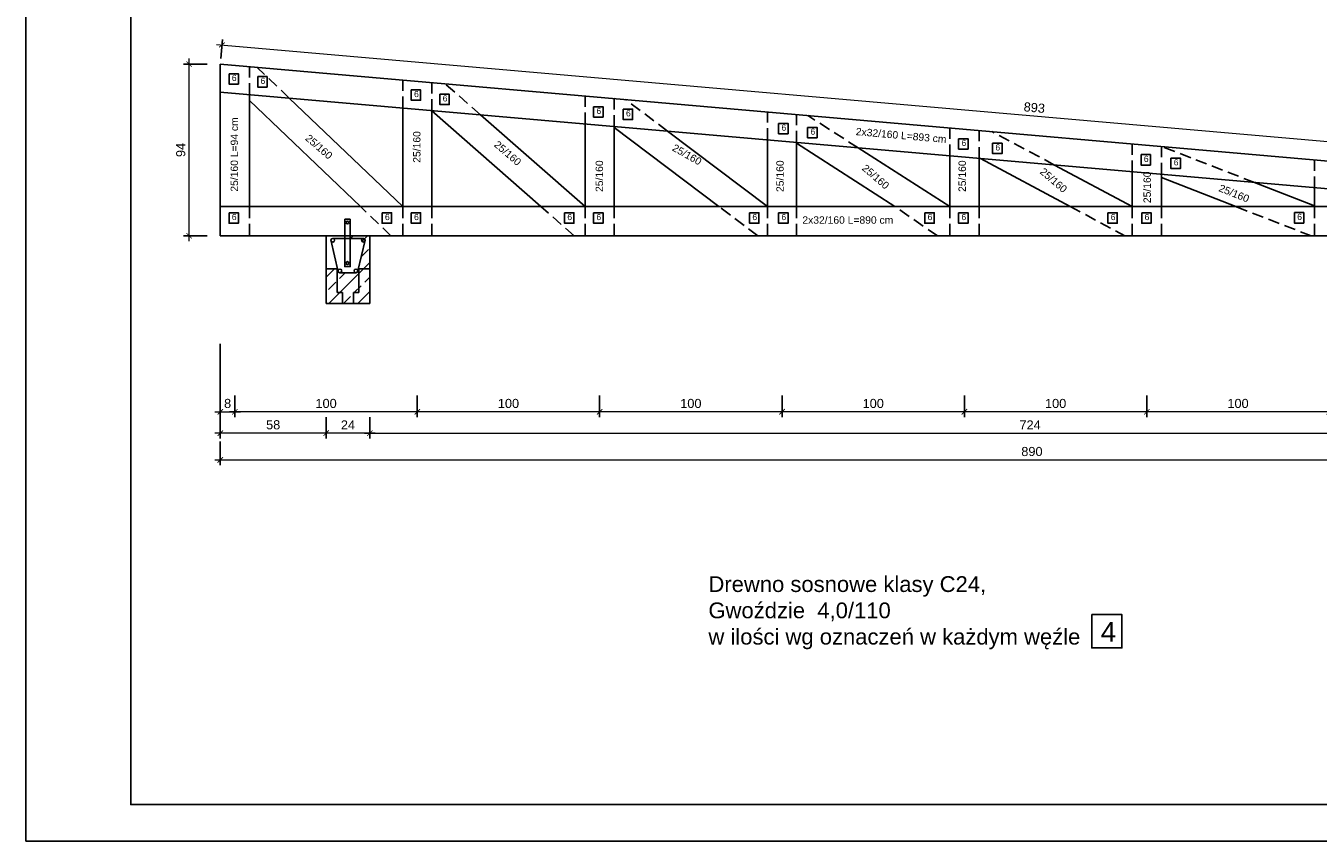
# Model space of a CAD drawing. Header units: millimetres. Extents: x 9134 to 10484, y -6163 to -5421.
# Tile 1 of 3: x 9134 to 9843, y -6163 to -5716. Entities that reach past the tile are written whole.
import ezdxf

# ---------------------------------------------------------------- set-up
doc = ezdxf.new("R2010")
doc.units = ezdxf.units.MM
doc.header["$LTSCALE"] = 100
doc.header["$MEASUREMENT"] = 0
doc.linetypes.add('DASHED', pattern=[0.75, 0.5, -0.25])
doc.linetypes.add('HIDDEN2', pattern=[0.1875, 0.125, -0.0625])
for name, color, linetype in [('! wymiarowanie', 1, 'Continuous'), ('Okno', 4, 'Continuous'), ('otwór', 1, 'Continuous'), ('urządzenia', 1, 'Continuous'), ('Warstwa 2', 4, 'Continuous'), ('Warstwa1', 1, 'Continuous'), ('Warstwa2', 2, 'Continuous'), ('Warstwa4', 4, 'Continuous'), ('WENTYLACJAPRZER', 1, 'DASHED')]:
    doc.layers.add(name, color=color, linetype=linetype)
doc.styles.add('styl1', font='ARIAL.TTF', dxfattribs={"height": 5})
doc.styles.add('styl3', font='txt.shx', dxfattribs={"height": 100})
doc.dimstyles.new('ISO-25$0', dxfattribs={"dimtxt": 10, "dimasz": 10, "dimexe": 5, "dimexo": 12, "dimgap": 2, "dimtad": 1, "dimdec": 0, "dimtxsty": 'Standard', "dimblk": 'ARCHTICK', "dimcen": 2.5, "dimdle": 5, "dimadec": 0, "dimazin": 0, "dimtfac": 1, "dimtdec": 0, "dimtmove": 0, "dimatfit": 3, "dimfxl": 1, "dimlwd": 0, "dimarcsym": 0})

# ---------------------------------------------------------------- blocks, each defined once
blk = doc.blocks.new('_ArchTick')
at = {"layer": 'Warstwa1', "color": 0, "const_width": 0.15}
blk.add_lwpolyline([(-0.5, -0.5), (0.5, 0.5)], dxfattribs=at)
blk = doc.blocks.new('*D100')
at = {"layer": 'Defpoints', "color": 0}
for p in [(9241.11, -5875.51), (10131.11, -5875.51), (10131.11, -5954.14)]:
    blk.add_point(p, dxfattribs=at)
at = {"layer": 'urządzenia', "color": 1, "lineweight": -2}
for p, q in [((9241.11, -5944.14), (9241.11, -5957.14)), ((10131.11, -5944.14), (10131.11, -5957.14))]:
    blk.add_line(p, q, dxfattribs=at)
at = {"layer": 'urządzenia', "color": 1, "lineweight": 0}
blk.add_line((9238.11, -5954.14), (10134.11, -5954.14), dxfattribs=at)
at = {"layer": 'urządzenia', "color": 1, "lineweight": 0, "xscale": 3, "yscale": 3, "zscale": 3, "rotation": 180}
blk.add_blockref('_ArchTick', (9241.11, -5954.14), dxfattribs=at)
at = {"layer": 'urządzenia', "color": 1, "lineweight": 0, "xscale": 3, "yscale": 3, "zscale": 3}
blk.add_blockref('_ArchTick', (10131.11, -5954.14), dxfattribs=at)
at = {"layer": 'urządzenia', "color": 4, "insert": (9686.11, -5949.59), "char_height": 5, "attachment_point": 5, "style": 'styl1'}
blk.add_mtext('890', dxfattribs=at)
blk = doc.blocks.new('*D101')
at = {"layer": 'Defpoints', "color": 0}
for p in [(9241.11, -5737.28), (10132.03, -5804.6), (10131.11, -5815.14)]:
    blk.add_point(p, dxfattribs=at)
at = {"layer": 'urządzenia', "color": 1, "lineweight": -2}
for p, q in [((9241.37, -5734.29), (9242.29, -5723.75)), ((10131.37, -5812.16), (10132.29, -5801.61))]:
    blk.add_line(p, q, dxfattribs=at)
at = {"layer": 'urządzenia', "color": 1, "lineweight": 0}
blk.add_line((9239.04, -5726.48), (10135.02, -5804.86), dxfattribs=at)
at = {"layer": 'urządzenia', "color": 1, "lineweight": 0, "xscale": 3, "yscale": 3, "zscale": 3}
for p, rotation in [((9242.03, -5726.74), 175), ((10132.03, -5804.6), 355)]:
    blk.add_blockref('_ArchTick', p, dxfattribs=dict(at, rotation=rotation))
at = {"layer": 'urządzenia', "color": 4, "insert": (9687.43, -5761.13), "char_height": 5, "attachment_point": 5, "rotation": 355, "style": 'styl1'}
blk.add_mtext('893', dxfattribs=at)
blk = doc.blocks.new('*D103')
at = {"layer": 'Defpoints', "color": 0}
for p in [(9299.11, -5927.69), (9323.11, -5927.69), (9299.11, -5939.51)]:
    blk.add_point(p, dxfattribs=at)
at = {"layer": 'urządzenia', "color": 1, "lineweight": -2}
for p, q in [((9299.11, -5930.69), (9299.11, -5942.51)), ((9323.11, -5930.69), (9323.11, -5942.51))]:
    blk.add_line(p, q, dxfattribs=at)
at = {"layer": 'urządzenia', "color": 1, "lineweight": 0}
blk.add_line((9326.11, -5939.51), (9296.11, -5939.51), dxfattribs=at)
at = {"layer": 'urządzenia', "color": 1, "lineweight": 0, "xscale": 3, "yscale": 3, "zscale": 3, "rotation": 180}
blk.add_blockref('_ArchTick', (9299.11, -5939.51), dxfattribs=at)
at = {"layer": 'urządzenia', "color": 1, "lineweight": 0, "xscale": 3, "yscale": 3, "zscale": 3}
blk.add_blockref('_ArchTick', (9323.11, -5939.51), dxfattribs=at)
at = {"layer": 'urządzenia', "color": 4, "insert": (9311.11, -5935), "char_height": 5, "attachment_point": 5, "style": 'styl1'}
blk.add_mtext('24', dxfattribs=at)
blk = doc.blocks.new('*D104')
at = {"layer": 'Defpoints', "color": 0}
for p in [(9241.11, -5926.4), (9299.11, -5927.81), (9241.11, -5939.51)]:
    blk.add_point(p, dxfattribs=at)
at = {"layer": 'urządzenia', "color": 1, "lineweight": -2}
for p, q in [((9241.11, -5929.4), (9241.11, -5942.51)), ((9299.11, -5930.81), (9299.11, -5942.51))]:
    blk.add_line(p, q, dxfattribs=at)
at = {"layer": 'urządzenia', "color": 1, "lineweight": 0}
blk.add_line((9302.11, -5939.51), (9238.11, -5939.51), dxfattribs=at)
at = {"layer": 'urządzenia', "color": 1, "lineweight": 0, "xscale": 3, "yscale": 3, "zscale": 3, "rotation": 180}
blk.add_blockref('_ArchTick', (9241.11, -5939.51), dxfattribs=at)
at = {"layer": 'urządzenia', "color": 1, "lineweight": 0, "xscale": 3, "yscale": 3, "zscale": 3}
blk.add_blockref('_ArchTick', (9299.11, -5939.51), dxfattribs=at)
at = {"layer": 'urządzenia', "color": 4, "insert": (9270.11, -5934.95), "char_height": 5, "attachment_point": 5, "style": 'styl1'}
blk.add_mtext('58', dxfattribs=at)
blk = doc.blocks.new('*D105')
at = {"layer": 'Defpoints', "color": 0}
for p in [(10047.11, -5927.69), (9323.11, -5932.7), (10047.11, -5939.51)]:
    blk.add_point(p, dxfattribs=at)
at = {"layer": 'urządzenia', "color": 1, "lineweight": -2}
for p, q in [((9323.11, -5935.7), (9323.11, -5942.51)), ((10047.11, -5930.69), (10047.11, -5942.51))]:
    blk.add_line(p, q, dxfattribs=at)
at = {"layer": 'urządzenia', "color": 1, "lineweight": 0}
blk.add_line((9320.11, -5939.51), (10050.11, -5939.51), dxfattribs=at)
at = {"layer": 'urządzenia', "color": 1, "lineweight": 0, "xscale": 3, "yscale": 3, "zscale": 3, "rotation": 180}
blk.add_blockref('_ArchTick', (9323.11, -5939.51), dxfattribs=at)
at = {"layer": 'urządzenia', "color": 1, "lineweight": 0, "xscale": 3, "yscale": 3, "zscale": 3}
blk.add_blockref('_ArchTick', (10047.11, -5939.51), dxfattribs=at)
at = {"layer": 'urządzenia', "color": 4, "insert": (9685.11, -5935), "char_height": 5, "attachment_point": 5, "style": 'styl1'}
blk.add_mtext('724', dxfattribs=at)
blk = doc.blocks.new('*D108')
at = {"layer": 'Defpoints', "color": 0}
for p in [(9249.11, -5915.93), (9349.11, -5915.93), (9249.11, -5927.81)]:
    blk.add_point(p, dxfattribs=at)
at = {"layer": 'urządzenia', "color": 1, "lineweight": -2}
for p, q in [((9249.11, -5918.93), (9249.11, -5930.81)), ((9349.11, -5918.93), (9349.11, -5930.81))]:
    blk.add_line(p, q, dxfattribs=at)
at = {"layer": 'urządzenia', "color": 1, "lineweight": 0}
blk.add_line((9352.11, -5927.81), (9246.11, -5927.81), dxfattribs=at)
at = {"layer": 'urządzenia', "color": 1, "lineweight": 0, "xscale": 3, "yscale": 3, "zscale": 3, "rotation": 180}
blk.add_blockref('_ArchTick', (9249.11, -5927.81), dxfattribs=at)
at = {"layer": 'urządzenia', "color": 1, "lineweight": 0, "xscale": 3, "yscale": 3, "zscale": 3}
blk.add_blockref('_ArchTick', (9349.11, -5927.81), dxfattribs=at)
at = {"layer": 'urządzenia', "color": 4, "insert": (9299.11, -5923.26), "char_height": 5, "attachment_point": 5, "style": 'styl1'}
blk.add_mtext('100', dxfattribs=at)
blk = doc.blocks.new('*D109')
at = {"layer": 'Defpoints', "color": 0}
for p in [(9349.11, -5915.93), (9449.11, -5915.93), (9349.11, -5927.81)]:
    blk.add_point(p, dxfattribs=at)
at = {"layer": 'urządzenia', "color": 1, "lineweight": -2}
for p, q in [((9349.11, -5918.93), (9349.11, -5930.81)), ((9449.11, -5918.93), (9449.11, -5930.81))]:
    blk.add_line(p, q, dxfattribs=at)
at = {"layer": 'urządzenia', "color": 1, "lineweight": 0}
blk.add_line((9452.11, -5927.81), (9346.11, -5927.81), dxfattribs=at)
at = {"layer": 'urządzenia', "color": 1, "lineweight": 0, "xscale": 3, "yscale": 3, "zscale": 3, "rotation": 180}
blk.add_blockref('_ArchTick', (9349.11, -5927.81), dxfattribs=at)
at = {"layer": 'urządzenia', "color": 1, "lineweight": 0, "xscale": 3, "yscale": 3, "zscale": 3}
blk.add_blockref('_ArchTick', (9449.11, -5927.81), dxfattribs=at)
at = {"layer": 'urządzenia', "color": 4, "insert": (9399.11, -5923.26), "char_height": 5, "attachment_point": 5, "style": 'styl1'}
blk.add_mtext('100', dxfattribs=at)
blk = doc.blocks.new('*D110')
at = {"layer": 'Defpoints', "color": 0}
for p in [(9449.11, -5915.93), (9549.11, -5915.93), (9449.11, -5927.81)]:
    blk.add_point(p, dxfattribs=at)
at = {"layer": 'urządzenia', "color": 1, "lineweight": -2}
for p, q in [((9449.11, -5918.93), (9449.11, -5930.81)), ((9549.11, -5918.93), (9549.11, -5930.81))]:
    blk.add_line(p, q, dxfattribs=at)
at = {"layer": 'urządzenia', "color": 1, "lineweight": 0}
blk.add_line((9552.11, -5927.81), (9446.11, -5927.81), dxfattribs=at)
at = {"layer": 'urządzenia', "color": 1, "lineweight": 0, "xscale": 3, "yscale": 3, "zscale": 3, "rotation": 180}
blk.add_blockref('_ArchTick', (9449.11, -5927.81), dxfattribs=at)
at = {"layer": 'urządzenia', "color": 1, "lineweight": 0, "xscale": 3, "yscale": 3, "zscale": 3}
blk.add_blockref('_ArchTick', (9549.11, -5927.81), dxfattribs=at)
at = {"layer": 'urządzenia', "color": 4, "insert": (9499.11, -5923.26), "char_height": 5, "attachment_point": 5, "style": 'styl1'}
blk.add_mtext('100', dxfattribs=at)
blk = doc.blocks.new('*D111')
at = {"layer": 'Defpoints', "color": 0}
for p in [(9549.11, -5915.93), (9649.11, -5915.93), (9549.11, -5927.81)]:
    blk.add_point(p, dxfattribs=at)
at = {"layer": 'urządzenia', "color": 1, "lineweight": -2}
for p, q in [((9549.11, -5918.93), (9549.11, -5930.81)), ((9649.11, -5918.93), (9649.11, -5930.81))]:
    blk.add_line(p, q, dxfattribs=at)
at = {"layer": 'urządzenia', "color": 1, "lineweight": 0}
blk.add_line((9652.11, -5927.81), (9546.11, -5927.81), dxfattribs=at)
at = {"layer": 'urządzenia', "color": 1, "lineweight": 0, "xscale": 3, "yscale": 3, "zscale": 3, "rotation": 180}
blk.add_blockref('_ArchTick', (9549.11, -5927.81), dxfattribs=at)
at = {"layer": 'urządzenia', "color": 1, "lineweight": 0, "xscale": 3, "yscale": 3, "zscale": 3}
blk.add_blockref('_ArchTick', (9649.11, -5927.81), dxfattribs=at)
at = {"layer": 'urządzenia', "color": 4, "insert": (9599.11, -5923.26), "char_height": 5, "attachment_point": 5, "style": 'styl1'}
blk.add_mtext('100', dxfattribs=at)
blk = doc.blocks.new('*D112')
at = {"layer": 'Defpoints', "color": 0}
for p in [(9649.11, -5915.93), (9749.11, -5915.93), (9649.11, -5927.81)]:
    blk.add_point(p, dxfattribs=at)
at = {"layer": 'urządzenia', "color": 1, "lineweight": -2}
for p, q in [((9649.11, -5918.93), (9649.11, -5930.81)), ((9749.11, -5918.93), (9749.11, -5930.81))]:
    blk.add_line(p, q, dxfattribs=at)
at = {"layer": 'urządzenia', "color": 1, "lineweight": 0}
blk.add_line((9752.11, -5927.81), (9646.11, -5927.81), dxfattribs=at)
at = {"layer": 'urządzenia', "color": 1, "lineweight": 0, "xscale": 3, "yscale": 3, "zscale": 3, "rotation": 180}
blk.add_blockref('_ArchTick', (9649.11, -5927.81), dxfattribs=at)
at = {"layer": 'urządzenia', "color": 1, "lineweight": 0, "xscale": 3, "yscale": 3, "zscale": 3}
blk.add_blockref('_ArchTick', (9749.11, -5927.81), dxfattribs=at)
at = {"layer": 'urządzenia', "color": 4, "insert": (9699.11, -5923.26), "char_height": 5, "attachment_point": 5, "style": 'styl1'}
blk.add_mtext('100', dxfattribs=at)
blk = doc.blocks.new('*D113')
at = {"layer": 'Defpoints', "color": 0}
for p in [(9749.11, -5915.93), (9849.11, -5915.93), (9749.11, -5927.81)]:
    blk.add_point(p, dxfattribs=at)
at = {"layer": 'urządzenia', "color": 1, "lineweight": -2}
for p, q in [((9749.11, -5918.93), (9749.11, -5930.81)), ((9849.11, -5918.93), (9849.11, -5930.81))]:
    blk.add_line(p, q, dxfattribs=at)
at = {"layer": 'urządzenia', "color": 1, "lineweight": 0}
blk.add_line((9852.11, -5927.81), (9746.11, -5927.81), dxfattribs=at)
at = {"layer": 'urządzenia', "color": 1, "lineweight": 0, "xscale": 3, "yscale": 3, "zscale": 3, "rotation": 180}
blk.add_blockref('_ArchTick', (9749.11, -5927.81), dxfattribs=at)
at = {"layer": 'urządzenia', "color": 1, "lineweight": 0, "xscale": 3, "yscale": 3, "zscale": 3}
blk.add_blockref('_ArchTick', (9849.11, -5927.81), dxfattribs=at)
at = {"layer": 'urządzenia', "color": 4, "insert": (9799.11, -5923.26), "char_height": 5, "attachment_point": 5, "style": 'styl1'}
blk.add_mtext('100', dxfattribs=at)
blk = doc.blocks.new('*D114')
at = {"layer": 'Defpoints', "color": 0}
for p in [(9241.11, -5887.61), (9249.11, -5918.93), (9249.11, -5927.81)]:
    blk.add_point(p, dxfattribs=at)
at = {"layer": 'urządzenia', "color": 1, "lineweight": -2}
for p, q in [((9241.11, -5890.61), (9241.11, -5930.81)), ((9249.11, -5921.93), (9249.11, -5930.81))]:
    blk.add_line(p, q, dxfattribs=at)
at = {"layer": 'urządzenia', "color": 1, "lineweight": 0}
blk.add_line((9238.11, -5927.81), (9252.11, -5927.81), dxfattribs=at)
at = {"layer": 'urządzenia', "color": 1, "lineweight": 0, "xscale": 3, "yscale": 3, "zscale": 3, "rotation": 180}
blk.add_blockref('_ArchTick', (9241.11, -5927.81), dxfattribs=at)
at = {"layer": 'urządzenia', "color": 1, "lineweight": 0, "xscale": 3, "yscale": 3, "zscale": 3}
blk.add_blockref('_ArchTick', (9249.11, -5927.81), dxfattribs=at)
at = {"layer": 'urządzenia', "color": 4, "insert": (9245.11, -5923.26), "char_height": 5, "attachment_point": 5, "style": 'styl1'}
blk.add_mtext('8', dxfattribs=at)
blk = doc.blocks.new('*D118')
at = {"layer": 'Defpoints', "color": 0}
for p in [(9223.98, -5737.28), (9241.11, -5737.28), (9241.11, -5831.36)]:
    blk.add_point(p, dxfattribs=at)
at = {"layer": 'urządzenia', "color": 1, "lineweight": -2}
for p, q in [((9233.98, -5737.28), (9220.98, -5737.28)), ((9233.98, -5831.36), (9220.98, -5831.36))]:
    blk.add_line(p, q, dxfattribs=at)
at = {"layer": 'urządzenia', "color": 1, "lineweight": 0}
blk.add_line((9223.98, -5834.36), (9223.98, -5734.28), dxfattribs=at)
at = {"layer": 'urządzenia', "color": 1, "lineweight": 0, "xscale": 3, "yscale": 3, "zscale": 3}
for p, rotation in [((9223.98, -5737.28), 90), ((9223.98, -5831.36), 270)]:
    blk.add_blockref('_ArchTick', p, dxfattribs=dict(at, rotation=rotation))
at = {"layer": 'urządzenia', "color": 4, "insert": (9219.43, -5784.32), "char_height": 5, "attachment_point": 5, "rotation": 90, "style": 'styl1'}
blk.add_mtext('94', dxfattribs=at)

msp = doc.modelspace()

# ---------------------------------------------------------------- hatches: boundary and pattern name
at = {"layer": 'WENTYLACJAPRZER', "linetype": 'ByBlock'}
h = msp.add_hatch(dxfattribs=at)
h.set_pattern_fill('ANSI33', color=256, scale=45, style=0)
h.set_pattern_definition([(45, (-18187.869, 2408.466), (-7.9549513, 7.9549513), []), (45, (-18179.914, 2408.466), (-7.9549513, 7.9549513), [5.625, -2.8125])])
h.paths.add_polyline_path([(9309.33, -5832.78), (9302.8, -5832.78, -0.402367), (9303.77, -5833.79, -0.726409), (9301.94, -5834.39), (9305.67, -5850.54, -0.966342), (9307.69, -5850.61, -0.401919), (9306.72, -5851.61), (9315.42, -5851.61, -0.402858), (9314.45, -5850.61, -0.937608), (9316.46, -5850.48), (9320.45, -5834.24, -0.793247), (9318.53, -5833.79, -0.393562), (9319.47, -5832.78), (9312.33, -5832.78), (9312.33, -5848.25), (9309.33, -5848.25)], flags=16)
h.paths.add_polyline_path([(9323.11, -5831.36), (9312.33, -5831.36), (9312.33, -5848.25), (9309.33, -5848.25), (9309.33, -5832.78), (9302.8, -5832.78, -0.402367), (9303.77, -5833.79, -0.726409), (9301.94, -5834.39), (9305.67, -5850.54, -0.966342), (9307.69, -5850.61, -0.401919), (9306.72, -5851.61), (9315.42, -5851.61, -0.402858), (9314.45, -5850.61, -1), (9316.47, -5850.61, -0.425661), (9315.42, -5851.61), (9306.72, -5851.61, -0.446998), (9305.67, -5850.54), (9305.42, -5849.46), (9305.11, -5849.46), (9305.11, -5862.46), (9308.11, -5862.46), (9308.11, -5868.46), (9314.11, -5868.46), (9314.11, -5862.46), (9317.11, -5862.46), (9317.11, -5849.46), (9323.11, -5849.46), (9323.11, -5848.46)])
h.paths.add_polyline_path([(9323.11, -5849.46), (9317.11, -5849.46), (9317.11, -5862.46), (9314.11, -5862.46), (9314.11, -5868.46), (9315.11, -5868.46), (9323.11, -5868.46)], flags=16)
h.paths.add_polyline_path([(9305.11, -5849.46), (9299.11, -5849.46), (9299.11, -5868.46), (9307.11, -5868.46), (9308.11, -5868.46), (9308.11, -5862.46), (9305.11, -5862.46)])

# ---------------------------------------------------------------- linework, layer by layer
at = {"layer": '! wymiarowanie', "color": 4}
msp.add_lwpolyline([(9191.99, -5440.57), (10164.49, -5440.57), (10164.49, -6143.07), (9191.99, -6143.07)], close=True, dxfattribs=at)
msp.add_lwpolyline([(9191.99, -5440.57), (10164.49, -5440.57), (10164.49, -6143.07), (9191.99, -6143.07)], close=True, dxfattribs=at)
at = {"layer": 'Okno', "color": 4}
for p, q in [((9323.11, -5831.36), (9299.11, -5831.36)), ((9299.11, -5868.46), (9299.11, -5831.36)), ((9323.11, -5868.46), (9323.11, -5831.36))]:
    msp.add_line(p, q, dxfattribs=at)
at = {"layer": 'otwór'}
msp.add_line((9309.33, -5822.26), (9312.33, -5822.26), dxfattribs=at)
msp.add_lwpolyline([(9312.33, -5822.26), (9312.33, -5848.25), (9309.33, -5848.25), (9309.33, -5822.26)], dxfattribs=at)
for centre in [(9310.81, -5824.05), (9310.83, -5846.3)]:
    msp.add_circle(centre, 0.777, dxfattribs=at)
at = {"layer": 'urządzenia', "linetype": 'HIDDEN2', "ltscale": 0.5}
for p, q in [((9257.11, -5753.97), (9257.11, -5738.68)), ((9278.94, -5755.88), (9261.35, -5739.05)), ((9341.11, -5761.32), (9341.11, -5746.03)), ((9357.11, -5762.72), (9357.11, -5747.43)), ((9383.78, -5765.05), (9364.42, -5748.07)), ((9441.11, -5770.07), (9441.11, -5754.78)), ((9457.11, -5771.47), (9457.11, -5756.18)), ((9486.28, -5774.02), (9463.33, -5756.72)), ((9541.11, -5778.64), (9541.11, -5763.34)), ((9557.11, -5780.04), (9557.11, -5764.74)), ((9590.85, -5783.17), (9563.2, -5765.46)), ((9641.11, -5787.57), (9641.11, -5772.27)), ((9657.11, -5788.97), (9657.11, -5773.67)), ((9698.45, -5792.58), (9664.21, -5774.3)), ((9741.11, -5796.31), (9741.11, -5781.02)), ((9757.11, -5797.71), (9757.11, -5782.42)), ((9808.11, -5802.16), (9757.4, -5782.45)), ((9841.11, -5805.06), (9841.11, -5789.77)), ((9257.11, -5815.36), (9257.11, -5831.36)), ((9334.69, -5831.36), (9317.97, -5815.36)), ((9341.11, -5815.36), (9341.11, -5831.36)), ((9357.11, -5815.36), (9357.11, -5831.36)), ((9435.09, -5831.36), (9416.85, -5815.36)), ((9441.11, -5815.36), (9441.11, -5831.36)), ((9457.11, -5815.36), (9457.11, -5831.36)), ((9535.75, -5831.36), (9514.53, -5815.36)), ((9541.11, -5815.36), (9541.11, -5831.36)), ((9557.11, -5815.36), (9557.11, -5831.36)), ((9634.3, -5831.36), (9611.01, -5815.36)), ((9641.11, -5815.36), (9641.11, -5831.36)), ((9657.11, -5815.36), (9657.11, -5831.36)), ((9707.14, -5815.36), (9737.11, -5831.36)), ((9741.11, -5815.36), (9741.11, -5831.36)), ((9757.11, -5815.36), (9757.11, -5831.36)), ((9839.13, -5831.38), (9797.92, -5815.36)), ((9841.11, -5815.36), (9841.11, -5831.36))]:
    msp.add_line(p, q, dxfattribs=at)
at = {"layer": 'Warstwa 2'}
for p, q in [((9299.11, -5849.46), (9305.11, -5849.46)), ((9305.11, -5849.46), (9305.11, -5862.46)), ((9323.11, -5849.46), (9317.11, -5849.46)), ((9317.11, -5849.46), (9317.11, -5862.46)), ((9323.11, -5848.46), (9323.11, -5868.46)), ((9305.11, -5862.46), (9308.11, -5862.46)), ((9308.11, -5862.46), (9308.11, -5868.46)), ((9317.11, -5862.46), (9314.11, -5862.46)), ((9314.11, -5862.46), (9314.11, -5868.46)), ((9308.11, -5868.46), (9315.11, -5868.46)), ((9314.11, -5868.46), (9323.11, -5868.46))]:
    msp.add_line(p, q, dxfattribs=at)
at = {"layer": 'Warstwa2'}
for p, q in [((10131.11, -5815.14), (9241.11, -5737.28)), ((9241.11, -5737.28), (9241.11, -5831.36)), ((9958.83, -5815.36), (9241.11, -5752.57)), ((9257.11, -5815.36), (9257.11, -5753.97)), ((9317.97, -5815.36), (9257.11, -5757.14)), ((9278.94, -5755.88), (9341.11, -5815.36)), ((9341.11, -5815.36), (9341.11, -5761.32)), ((9357.11, -5815.36), (9357.11, -5762.72)), ((9416.85, -5815.36), (9357.11, -5762.94)), ((9441.11, -5815.36), (9383.78, -5765.05)), ((9441.11, -5815.36), (9441.11, -5770.07)), ((9457.11, -5815.36), (9457.11, -5771.47)), ((9514.53, -5815.36), (9457.11, -5772.07)), ((9541.11, -5815.36), (9486.28, -5774.02)), ((9541.11, -5815.36), (9541.11, -5778.82)), ((9557.11, -5815.36), (9557.11, -5780.22)), ((9611.01, -5815.36), (9557.11, -5780.56)), ((9641.11, -5815.36), (9590.85, -5783.17)), ((9641.11, -5787.57), (9641.11, -5815.36)), ((9657.11, -5788.97), (9657.11, -5815.36)), ((9707.14, -5815.36), (9657.83, -5789.03)), ((9741.11, -5815.36), (9698.45, -5792.58)), ((9741.11, -5815.36), (9741.11, -5796.31)), ((9757.11, -5815.36), (9757.11, -5797.71)), ((9797.92, -5815.36), (9757.11, -5799.5)), ((9808.11, -5802.16), (9841.13, -5814.99)), ((9841.11, -5805.06), (9841.11, -5815.36)), ((9958.83, -5815.36), (9241.11, -5815.36)), ((10131.11, -5831.36), (9241.11, -5831.36))]:
    msp.add_line(p, q, dxfattribs=at)
at = {"layer": 'Warstwa4'}
for p, q in [((9323.11, -5868.46), (9323.11, -5849.46)), ((9308.11, -5868.46), (9299.11, -5868.46))]:
    msp.add_line(p, q, dxfattribs=at)
for points in [[(9134.49, -5420.57), (10184.49, -5420.57), (10184.49, -6163.07), (9134.49, -6163.07)], [(9134.49, -5420.57), (10184.49, -5420.57), (10184.49, -6163.07), (9134.49, -6163.07)], [(9245.89, -5742.53), (9251.04, -5742.53), (9251.04, -5748.23), (9245.89, -5748.23)], [(9261.62, -5744.16), (9266.77, -5744.16), (9266.77, -5749.86), (9261.62, -5749.86)], [(9345.8, -5751.39), (9350.94, -5751.39), (9350.94, -5757.09), (9345.8, -5757.09)], [(9361.49, -5753.76), (9366.64, -5753.76), (9366.64, -5759.45), (9361.49, -5759.45)], [(9445.79, -5760.64), (9450.94, -5760.64), (9450.94, -5766.33), (9445.79, -5766.33)], [(9462, -5761.96), (9467.15, -5761.96), (9467.15, -5767.66), (9462, -5767.66)], [(9547.24, -5769.76), (9552.38, -5769.76), (9552.38, -5775.46), (9547.24, -5775.46)], [(9563.15, -5771.96), (9568.3, -5771.96), (9568.3, -5777.66), (9563.15, -5777.66)], [(9645.94, -5778.15), (9651.09, -5778.15), (9651.09, -5783.85), (9645.94, -5783.85)], [(9664.56, -5780.62), (9669.71, -5780.62), (9669.71, -5786.32), (9664.56, -5786.32)], [(9745.94, -5786.9), (9751.09, -5786.9), (9751.09, -5792.6), (9745.94, -5792.6)], [(9762.34, -5788.81), (9767.49, -5788.81), (9767.49, -5794.51), (9762.34, -5794.51)], [(9245.89, -5818.77), (9251.04, -5818.77), (9251.04, -5824.47), (9245.89, -5824.47)], [(9329.85, -5818.77), (9335, -5818.77), (9335, -5824.47), (9329.85, -5824.47)], [(9345.8, -5818.77), (9350.94, -5818.77), (9350.94, -5824.47), (9345.8, -5824.47)], [(9429.85, -5818.77), (9434.99, -5818.77), (9434.99, -5824.47), (9429.85, -5824.47)], [(9445.79, -5818.77), (9450.94, -5818.77), (9450.94, -5824.47), (9445.79, -5824.47)], [(9531.29, -5818.77), (9536.44, -5818.77), (9536.44, -5824.47), (9531.29, -5824.47)], [(9547.24, -5818.77), (9552.38, -5818.77), (9552.38, -5824.47), (9547.24, -5824.47)], [(9627.39, -5818.77), (9632.54, -5818.77), (9632.54, -5824.47), (9627.39, -5824.47)], [(9645.94, -5818.77), (9651.09, -5818.77), (9651.09, -5824.47), (9645.94, -5824.47)], [(9727.79, -5818.77), (9732.94, -5818.77), (9732.94, -5824.47), (9727.79, -5824.47)], [(9746.34, -5818.77), (9751.49, -5818.77), (9751.49, -5824.47), (9746.34, -5824.47)], [(9830.04, -5818.67), (9835.19, -5818.67), (9835.19, -5824.37), (9830.04, -5824.37)], [(9718.95, -6038.97), (9735.42, -6038.97), (9735.42, -6057.2), (9718.95, -6057.2)]]:
    msp.add_lwpolyline(points, close=True, dxfattribs=at)
at = {"layer": 'WENTYLACJAPRZER', "linetype": 'ByBlock'}
for p, q in [((9457.11, -5755.41), (9457.11, -5755.41)), ((9301.76, -5833.62), (9305.8, -5851.11)), ((9319.61, -5832.78), (9302.71, -5832.78)), ((9316.46, -5850.48), (9320.55, -5833.81)), ((9306.63, -5851.61), (9315.42, -5851.61))]:
    msp.add_line(p, q, dxfattribs=at)
for centre in [(9302.76, -5833.79), (9319.54, -5833.79), (9306.68, -5850.61), (9315.46, -5850.61)]:
    msp.add_circle(centre, 1.01, dxfattribs=at)

# ---------------------------------------------------------------- texts
at = {"layer": 'Warstwa4', "attachment_point": 1, "style": 'styl1'}
for s, insert, char_height, width in [('{\\fArial|b0|i0|c238|p34;6}', (9247.42, -5743.14), 3.375, 251.2462), ('{\\fArial|b0|i0|c238|p34;6}', (9263.14, -5744.78), 3.375, 251.2462), ('{\\fArial|b0|i0|c238|p34;6}', (9347.32, -5752), 3.375, 251.2462), ('{\\fArial|b0|i0|c238|p34;6}', (9363.02, -5754.37), 3.375, 251.2462), ('{\\fArial|b0|i0|c238|p34;6}', (9447.32, -5761.25), 3.375, 251.2462), ('{\\fArial|b0|i0|c238|p34;6}', (9463.53, -5762.57), 3.375, 251.2462), ('{\\fArial|b0|i0|c238|p34;6}', (9548.76, -5770.37), 3.375, 251.2462), ('{\\fArial|b0|i0|c238|p34;6}', (9564.68, -5772.58), 3.375, 251.2462), ('{\\fArial|b0|i0|c238|p34;6}', (9647.47, -5778.76), 3.375, 251.2462), ('{\\fArial|b0|i0|c238|p34;6}', (9666.09, -5781.24), 3.375, 251.2462), ('{\\fArial|b0|i0|c238|p34;6}', (9747.47, -5787.51), 3.375, 251.2462), ('{\\fArial|b0|i0|c238|p34;6}', (9763.87, -5789.42), 3.375, 251.2462), ('{\\fArial|b0|i0|c238|p34;6}', (9247.42, -5819.39), 3.375, 251.2462), ('{\\fArial|b0|i0|c238|p34;6}', (9331.38, -5819.39), 3.375, 251.2462), ('{\\fArial|b0|i0|c238|p34;6}', (9347.32, -5819.39), 3.375, 251.2462), ('{\\fArial|b0|i0|c238|p34;6}', (9431.37, -5819.39), 3.375, 251.2462), ('{\\fArial|b0|i0|c238|p34;6}', (9447.32, -5819.39), 3.375, 251.2462), ('{\\fArial|b0|i0|c238|p34;6}', (9532.82, -5819.39), 3.375, 251.2462), ('{\\fArial|b0|i0|c238|p34;6}', (9548.76, -5819.39), 3.375, 251.2462), ('{\\fArial|b0|i0|c238|p34;6}', (9628.92, -5819.39), 3.375, 251.2462), ('{\\fArial|b0|i0|c238|p34;6}', (9647.47, -5819.39), 3.375, 251.2462), ('{\\fArial|b0|i0|c238|p34;6}', (9729.32, -5819.39), 3.375, 251.2462), ('{\\fArial|b0|i0|c238|p34;6}', (9747.87, -5819.39), 3.375, 251.2462), ('{\\fArial|b0|i0|c238|p34;6}', (9831.57, -5819.29), 3.375, 251.2462), ('{\\fArial|b0|i0|c238|p34;4}', (9723.84, -6043.03), 10.8, 803.9877)]:
    msp.add_mtext(s, dxfattribs=dict(at, insert=insert, char_height=char_height, width=width))
at = {"layer": 'Warstwa4', "char_height": 4.05, "width": 187.1414, "attachment_point": 1}
for s, insert, rotation in [('{\\fArial|b0|i0|c238|p34;25/160 L=94 cm}', (9246.77, -5807.18), 90), ('{\\fArial|b0|i0|c238|p34;25/160}', (9346.81, -5791.34), 90), ('{\\fArial|b0|i0|c238|p34;2x32/160 L=893 cm}', (9589.77, -5772.13), 355), ('{\\fArial|b0|i0|c238|p34;25/160}', (9289.97, -5775.4), 319.19936), ('{\\fArial|b0|i0|c238|p34;25/160}', (9393.47, -5778.9), 319.19936), ('{\\fArial|b0|i0|c238|p34;25/160}', (9490.46, -5780.85), 330.51879), ('{\\fArial|b0|i0|c238|p34;25/160}', (9446.89, -5807.34), 90), ('{\\fArial|b0|i0|c238|p34;25/160}', (9545.97, -5807.34), 90), ('{\\fArial|b0|i0|c238|p34;25/160}', (9595.22, -5791.81), 319.19936), ('{\\fArial|b0|i0|c238|p34;25/160}', (9645.85, -5807.34), 90), ('{\\fArial|b0|i0|c238|p34;25/160}', (9692.77, -5793.75), 319.19936), ('{\\fArial|b0|i0|c238|p34;25/160}', (9747.27, -5813.45), 90), ('{\\fArial|b0|i0|c238|p34;25/160}', (9789.68, -5803.02), 338.19997)]:
    msp.add_mtext(s, dxfattribs=dict(at, insert=insert, rotation=rotation))
at = {"layer": 'Warstwa4', "insert": (9560.25, -5820.69), "char_height": 4.05, "width": 187.1414, "attachment_point": 1}
msp.add_mtext('{\\fArial|b0|i0|c238|p34;2x32/160 L=890 cm}', dxfattribs=at)

# ---------------------------------------------------------------- dimensions: what is measured, and where the dimension line sits
at = {"layer": 'urządzenia'}
for p1, p2, distance, override, picture, middle in [((9241.11, -5737.28), (10131.11, -5815.14), 10.58, {"dimasz": 3, "dimexe": 3, "dimexo": 3, "dimtxsty": 'styl1', "dimdle": 3, "dimclrd": 1, "dimclre": 1, "dimclrt": 4, "dimldrblk": 'ArchTick'}, '*D101', (9687.43, -5761.13)), ((9241.11, -5831.36), (9241.11, -5737.28), 17.13, {"dimtxt": 5, "dimasz": 3, "dimexe": 3, "dimexo": 3, "dimtxsty": 'styl1', "dimdle": 3, "dimclrd": 1, "dimclre": 1, "dimclrt": 4, "dimldrblk": 'ArchTick', "dimfxl": 10, "dimfxlon": 1}, '*D118', (9219.43, -5784.32))]:
    dim = msp.add_aligned_dim(p1=p1, p2=p2, distance=distance, dimstyle='ISO-25$0', override=override, dxfattribs=at)
    dim.commit()
    dim.dimension.update_dxf_attribs({"geometry": picture, "text_midpoint": middle})
for base, p1, p2, override, picture, middle in [((10131.11, -5954.14), (9241.11, -5875.51), (10131.11, -5875.51), {"dimtxt": 5, "dimasz": 3, "dimexe": 3, "dimexo": 3, "dimtxsty": 'styl1', "dimblk": 'ArchTick', "dimdle": 3, "dimclrd": 1, "dimclre": 1, "dimclrt": 4, "dimldrblk": 'ArchTick', "dimfxl": 10, "dimfxlon": 1}, '*D100', (9686.11, -5949.59)), ((9249.11, -5927.81), (9241.11, -5887.61), (9249.11, -5918.93), {"dimasz": 3, "dimexe": 3, "dimexo": 3, "dimtxsty": 'styl1', "dimdle": 3, "dimclrd": 1, "dimclre": 1, "dimclrt": 4, "dimldrblk": 'ArchTick'}, '*D114', (9245.11, -5923.26)), ((9249.11, -5927.81), (9349.11, -5915.93), (9249.11, -5915.93), {"dimasz": 3, "dimexe": 3, "dimexo": 3, "dimtxsty": 'styl1', "dimdle": 3, "dimclrd": 1, "dimclre": 1, "dimclrt": 4, "dimldrblk": 'ArchTick'}, '*D108', (9299.11, -5923.26)), ((9349.11, -5927.81), (9449.11, -5915.93), (9349.11, -5915.93), {"dimasz": 3, "dimexe": 3, "dimexo": 3, "dimtxsty": 'styl1', "dimdle": 3, "dimclrd": 1, "dimclre": 1, "dimclrt": 4, "dimldrblk": 'ArchTick'}, '*D109', (9399.11, -5923.26)), ((9449.11, -5927.81), (9549.11, -5915.93), (9449.11, -5915.93), {"dimasz": 3, "dimexe": 3, "dimexo": 3, "dimtxsty": 'styl1', "dimdle": 3, "dimclrd": 1, "dimclre": 1, "dimclrt": 4, "dimldrblk": 'ArchTick'}, '*D110', (9499.11, -5923.26)), ((9549.11, -5927.81), (9649.11, -5915.93), (9549.11, -5915.93), {"dimasz": 3, "dimexe": 3, "dimexo": 3, "dimtxsty": 'styl1', "dimdle": 3, "dimclrd": 1, "dimclre": 1, "dimclrt": 4, "dimldrblk": 'ArchTick'}, '*D111', (9599.11, -5923.26)), ((9649.11, -5927.81), (9749.11, -5915.93), (9649.11, -5915.93), {"dimasz": 3, "dimexe": 3, "dimexo": 3, "dimtxsty": 'styl1', "dimdle": 3, "dimclrd": 1, "dimclre": 1, "dimclrt": 4, "dimldrblk": 'ArchTick'}, '*D112', (9699.11, -5923.26)), ((9749.11, -5927.81), (9849.11, -5915.93), (9749.11, -5915.93), {"dimasz": 3, "dimexe": 3, "dimexo": 3, "dimtxsty": 'styl1', "dimdle": 3, "dimclrd": 1, "dimclre": 1, "dimclrt": 4, "dimldrblk": 'ArchTick'}, '*D113', (9799.11, -5923.26)), ((9241.11, -5939.51), (9299.11, -5927.81), (9241.11, -5926.4), {"dimasz": 3, "dimexe": 3, "dimexo": 3, "dimtxsty": 'styl1', "dimdle": 3, "dimclrd": 1, "dimclre": 1, "dimclrt": 4, "dimldrblk": 'ArchTick'}, '*D104', (9270.11, -5934.95)), ((9299.11, -5939.51), (9323.11, -5927.69), (9299.11, -5927.69), {"dimasz": 3, "dimexe": 3, "dimexo": 3, "dimtxsty": 'styl1', "dimdle": 3, "dimclrd": 1, "dimclre": 1, "dimclrt": 4, "dimldrblk": 'ArchTick'}, '*D103', (9311.11, -5935)), ((10047.11, -5939.51), (9323.11, -5932.7), (10047.11, -5927.69), {"dimasz": 3, "dimexe": 3, "dimexo": 3, "dimtxsty": 'styl1', "dimdle": 3, "dimclrd": 1, "dimclre": 1, "dimclrt": 4, "dimldrblk": 'ArchTick'}, '*D105', (9685.11, -5935))]:
    dim = msp.add_linear_dim(base=base, p1=p1, p2=p2, dimstyle='ISO-25$0', override=override, dxfattribs=at)
    dim.commit()
    dim.dimension.update_dxf_attribs({"geometry": picture, "text_midpoint": middle})

# ---------------------------------------------------------------- next in the draw order: texts
at = {"layer": 'Okno', "insert": (9697.17, -6004.69), "char_height": 7.2969, "width": 530.877, "attachment_point": 1, "style": 'styl3', "bg_fill": 2}
msp.add_mtext('\\pxqc;{\\fArial Narrow|b0|i0|c238|p34;\\H0.685218x;          BUDOWA KOMPLEKSU SPORTOWO- REKREACYJNEGO \\P\\H1x;WRAZ Z INFRASTRUKTURĄ TECHNICZNĄ}', dxfattribs=at)

# ---------------------------------------------------------------- next in the draw order: texts
at = {"layer": 'Warstwa4', "insert": (9508.75, -6017.9), "char_height": 8.64, "width": 2020.0136, "attachment_point": 1, "style": 'styl3'}
msp.add_mtext('{\\fArial|b0|i0|c238|p34;Drewno sosnowe klasy C24,\\PGwoździe  4,0/110  \\Pw ilości wg oznaczeń w każdym węźle}', dxfattribs=at)

doc.saveas('drawing.dxf')
